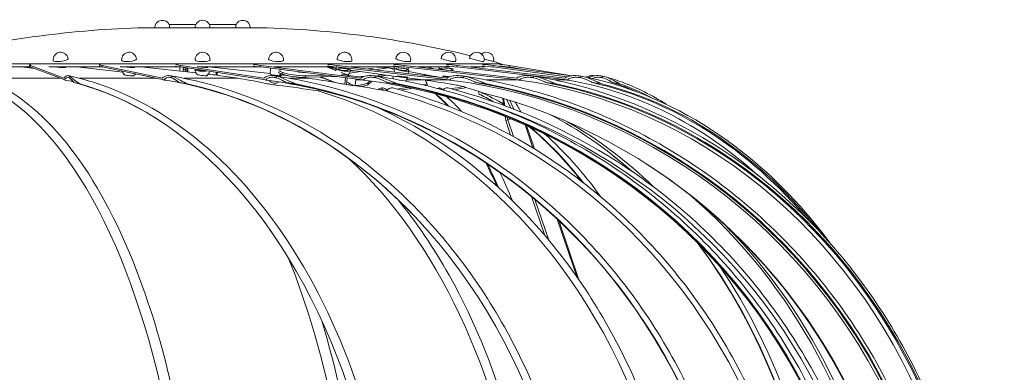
# Model space of a CAD drawing. Header units: millimetres. Extents: x -8040 to 8760, y -10081 to -7111.
# Tile 19 of 21: x 6005 to 6050, y -7671 to -7655. Entities that reach past the tile are written whole.
import ezdxf

# ---------------------------------------------------------------- set-up
doc = ezdxf.new("R2010")
doc.units = ezdxf.units.MM
doc.layers.add('PG_WYPOSAŻENIE', color=1, linetype='Continuous', lineweight=18)

# ---------------------------------------------------------------- blocks, each defined once
blk = doc.blocks.new('Darco')
at = {"extrusion": (0, 1, 0)}
for p, q in [((202.954, -853.444), (199.453, -853.444)), ((201.002, -853.344), (200.203, -853.344)), ((200.203, -853.444), (200.203, -853.344)), ((201.474, -853.344), (201.405, -853.344)), ((202.203, -853.344), (201.474, -853.344)), ((202.203, -853.444), (202.203, -853.344)), ((192.43, -854.465), (192.715, -854.39)), ((192.503, -854.446), (192.503, -854.446)), ((190.075, -854.89), (191.959, -854.578)), ((190.085, -854.891), (192.443, -854.578)), ((193.529, -854.627), (190.216, -855.017)), ((192.447, -854.627), (190.218, -854.924)), ((190.282, -854.959), (193.524, -854.578)), ((191.961, -854.627), (191.519, -854.701)), ((195.134, -854.627), (191.665, -855.017)), ((191.734, -854.959), (195.129, -854.578)), ((191.959, -854.578), (191.961, -854.627)), ((210.203, -854.527), (192.203, -854.527)), ((192.21, -854.551), (192.203, -854.527)), ((192.443, -854.578), (192.447, -854.627)), ((193.134, -854.624), (192.708, -854.624)), ((193.524, -854.578), (193.529, -854.627)), ((193.701, -854.675), (193.714, -854.731)), ((194.72, -854.624), (193.746, -854.624)), ((197.153, -854.627), (193.765, -855.017)), ((193.832, -854.959), (197.147, -854.578)), ((194.005, -854.66), (194.006, -854.665)), ((194.238, -854.678), (194.353, -854.642)), ((194.248, -854.902), (194.992, -854.763)), ((194.375, -854.662), (194.318, -854.653)), ((194.441, -854.624), (194.553, -854.643)), ((194.993, -854.767), (194.983, -854.765)), ((195.052, -854.681), (195.06, -854.725)), ((195.129, -854.578), (195.134, -854.627)), ((196.748, -854.624), (195.291, -854.624)), ((195.353, -854.658), (195.355, -854.671)), ((195.432, -854.681), (195.64, -854.642)), ((195.451, -854.902), (196.741, -854.721)), ((195.614, -854.657), (195.582, -854.653)), ((196.007, -854.709), (195.614, -854.657)), ((195.945, -854.628), (195.945, -854.624)), ((196.169, -854.624), (195.945, -854.628)), ((196.047, -854.664), (196.209, -854.686)), ((199.448, -854.627), (196.372, -855.017)), ((196.768, -854.809), (196.43, -854.765)), ((196.431, -854.959), (199.442, -854.578)), ((196.614, -854.739), (196.746, -854.757)), ((196.811, -854.688), (196.815, -854.718)), ((197.109, -854.656), (197.112, -854.679)), ((197.147, -854.578), (197.153, -854.627)), ((197.181, -854.66), (197.306, -854.642)), ((197.457, -854.624), (197.187, -854.728)), ((199.041, -854.624), (197.24, -854.624)), ((197.247, -854.705), (197.241, -854.651)), ((197.285, -854.645), (197.29, -854.688)), ((197.347, -854.666), (197.287, -854.66)), ((197.423, -854.625), (197.447, -854.628)), ((198.786, -854.795), (198.916, -854.744)), ((198.853, -854.624), (198.855, -854.644)), ((198.859, -854.702), (198.86, -854.729)), ((199.157, -854.664), (199.169, -854.847)), ((201.011, -854.624), (199.168, -854.825)), ((201.863, -854.627), (199.307, -855.017)), ((199.357, -854.959), (201.857, -854.578)), ((199.442, -854.578), (199.448, -854.627)), ((201.369, -854.624), (199.477, -854.624)), ((200.765, -854.626), (200.75, -854.626)), ((200.764, -854.626), (200.764, -854.651)), ((200.79, -854.648), (200.79, -854.624)), ((201.053, -854.624), (201.053, -854.641)), ((203.067, -854.624), (201.402, -854.804)), ((201.643, -854.778), (201.643, -854.661)), ((201.671, -854.657), (201.671, -854.775)), ((201.703, -854.771), (201.703, -854.652)), ((201.703, -854.657), (201.784, -854.666)), ((201.784, -854.716), (201.703, -854.708)), ((201.785, -854.763), (201.784, -854.639)), ((201.857, -854.578), (201.863, -854.627)), ((203.685, -854.624), (201.886, -854.624)), ((201.887, -854.624), (201.887, -854.626)), ((202.378, -854.624), (201.887, -854.626)), ((201.887, -854.624), (201.887, -854.626)), ((201.887, -854.626), (201.887, -854.626)), ((204.233, -854.627), (202.373, -855.017)), ((202.407, -854.959), (204.228, -854.578)), ((203.253, -854.624), (203.252, -854.639)), ((204.996, -854.624), (203.606, -854.783)), ((204.228, -854.578), (204.233, -854.627)), ((205.832, -854.624), (204.249, -854.624)), ((204.31, -854.601), (204.305, -854.551)), ((205.302, -854.624), (205.3, -854.636)), ((206.396, -854.627), (205.358, -855.017)), ((205.376, -854.959), (206.392, -854.578)), ((205.604, -854.624), (205.604, -854.626)), ((206.667, -854.624), (206.264, -854.677)), ((206.392, -854.578), (206.396, -854.627)), ((207.664, -854.624), (206.405, -854.624)), ((206.419, -854.611), (206.415, -854.562)), ((189.149, -854.951), (189.146, -854.901)), ((189.801, -854.951), (189.796, -854.901)), ((190.597, -855.017), (190.216, -855.017)), ((191.229, -854.951), (191.224, -854.901)), ((192.645, -855.017), (191.665, -855.017)), ((193.338, -854.951), (193.332, -854.901)), ((194.543, -855.017), (193.765, -855.017)), ((193.989, -854.941), (194.063, -854.931)), ((194.442, -854.889), (194.39, -854.876)), ((194.493, -854.856), (194.493, -854.883)), ((194.538, -854.878), (194.538, -854.878)), ((194.543, -855.017), (195.231, -854.931)), ((195.057, -855.017), (194.543, -855.017)), ((195.798, -854.902), (195.64, -854.876)), ((195.799, -854.853), (195.798, -854.902)), ((195.904, -854.882), (195.903, -854.911)), ((195.904, -854.882), (195.941, -854.905)), ((195.982, -854.951), (195.976, -854.901)), ((196.352, -854.917), (196.429, -854.915)), ((196.584, -855.017), (196.372, -855.017)), ((196.8, -854.882), (196.388, -854.932)), ((196.581, -854.991), (196.604, -855.194)), ((197.024, -854.791), (196.839, -854.862)), ((196.839, -854.862), (196.842, -854.886)), ((197.011, -854.866), (196.839, -854.862)), ((196.849, -854.957), (196.868, -855.154)), ((196.89, -854.952), (196.91, -855.147)), ((198.104, -854.938), (197.156, -854.918)), ((197.205, -855.094), (197.634, -854.928)), ((198.099, -854.889), (197.486, -854.876)), ((198.267, -854.935), (198.012, -854.968)), ((198.566, -854.968), (198.012, -854.968)), ((198.099, -854.889), (198.104, -854.938)), ((198.676, -854.882), (198.638, -854.887)), ((198.791, -854.844), (198.786, -854.795)), ((198.791, -854.844), (198.921, -854.793)), ((198.866, -854.814), (198.871, -854.881)), ((198.982, -854.951), (198.976, -854.901)), ((200.724, -854.882), (200.14, -854.968)), ((201.759, -854.968), (200.14, -854.968)), ((200.79, -854.872), (200.79, -854.791)), ((201.032, -854.844), (200.953, -854.853)), ((202.134, -854.951), (202.129, -854.901)), ((204.91, -854.968), (202.609, -854.968)), ((205.222, -854.951), (205.218, -854.901)), ((207.8, -854.968), (205.49, -854.968)), ((192.874, -855.371), (192.873, -855.363)), ((194.068, -855.254), (194.07, -855.288)), ((195.79, -855.254), (195.791, -855.305)), ((196.216, -855.103), (196.215, -855.153)), ((196.503, -855.179), (196.503, -855.209)), ((191.824, -855.893), (191.941, -855.633)), ((191.914, -855.858), (192.04, -855.603)), ((192.087, -855.793), (192.13, -855.576)), ((192.127, -855.779), (192.154, -855.569)), ((194.172, -855.447), (194.171, -855.434)), ((191.831, -856.724), (192.002, -856.22)), ((192.002, -856.22), (191.906, -856.188)), ((192.002, -856.22), (191.906, -856.188)), ((192.002, -856.22), (191.906, -856.188)), ((191.918, -856.675), (192.066, -856.242)), ((192.002, -856.22), (192.018, -856.142)), ((192.066, -856.242), (192.002, -856.22)), ((192.066, -856.242), (192.002, -856.22)), ((192.066, -856.242), (192.002, -856.22)), ((192.066, -856.242), (192.082, -856.116)), ((191.202, -857.09), (191.442, -856.386)), ((191.246, -857.063), (191.483, -856.368)), ((190.769, -859.836), (191.186, -858.612)), ((190.888, -859.695), (191.286, -858.53)), ((189.924, -860.937), (190.516, -859.204)), ((189.857, -861.034), (190.465, -859.251))]:
    blk.add_line(p, q, dxfattribs=at)
for centre, radius, start, end in [((199.991, -853.444), 0.225, 19.238, 180), ((201.203, -853.444), 0.225, 0, 180), ((202.416, -853.444), 0.225, 0, 160.762), ((200.232, -883.454), 30.02, 91.4864, 103.6866), ((202.175, -883.454), 30.02, 76.3134, 88.5136), ((200.232, -883.454), 30.02, 104.9194, 105.5118), ((192.648, -854.408), 0.225, 49.6228, 194.6331), ((192.94, -854.408), 0.225, 14.1549, 194.1549), ((193.794, -854.408), 0.225, 12.7413, 192.7413), ((195.154, -854.408), 0.225, 10.4604, 190.4604), ((196.926, -854.408), 0.225, 7.4378, 187.4378), ((198.989, -854.408), 0.225, 3.866, 183.866), ((201.203, -854.408), 0.225, 360, 180), ((203.418, -854.408), 0.225, 356.134, 176.134), ((205.481, -854.408), 0.225, 352.5622, 172.5622), ((193.86, -854.698), 0.225, 0.8047, 11.4884), ((195.207, -854.698), 0.225, 190.4604, 213.5505), ((195.207, -854.698), 0.225, 339.5826, 10.4604), ((196.964, -854.698), 0.225, 187.4378, 235.6872), ((196.964, -854.698), 0.225, 349.7092, 7.4378), ((201.203, -854.698), 0.225, 196.1886, 238.547), ((201.203, -854.698), 0.225, 317.5338, 360), ((203.398, -854.698), 0.225, 310.2739, 344.9238), ((193.86, -854.698), 0.225, 253.4277, 295.7413), ((195.243, -854.892), 0.225, 196.7622, 225.9564), ((195.207, -854.698), 0.225, 257.8652, 294.633), ((195.243, -854.892), 0.225, 335.3398, 352.9586), ((199.022, -854.892), 0.225, 235.392, 321.3435), ((203.398, -854.698), 0.225, 218.7611, 233.0395), ((203.398, -854.698), 0.225, 235.2513, 238.0193)]:
    blk.add_arc(centre, radius, start, end)
for centre, major_axis, ratio, start_param, end_param in [((192.94, -854.408), (-0.218, -0.055), 0.065385, 0, 3.030738), ((192.94, -854.408), (-0.218, -0.055), 0.065385, 3.030738, 3.141593), ((193.794, -854.408), (-0.219, -0.05), 0.126314, 0, 3.141593), ((195.154, -854.408), (-0.221, -0.041), 0.178635, 0, 3.141593), ((196.926, -854.408), (-0.223, -0.029), 0.218783, 0, 3.141593), ((198.989, -854.408), (0.224, 0.015), 0.24402, 3.141593, 6.283185), ((201.203, -854.408), (0.225, 0), 0.252629, 3.141593, 6.283185), ((203.418, -854.408), (0.224, -0.015), 0.24402, 3.141593, 6.283185), ((205.481, -854.408), (0.223, -0.029), 0.218783, 3.141593, 6.283185), ((192.328, -854.602), (-0.5, -0.02), 0.115368, 4.874105, 5.540051), ((192.33, -854.652), (-0.5, -0.02), 0.115368, 4.849068, 5.540051), ((192.713, -854.602), (0.499, 0.034), 0.101272, 1.469539, 2.135485), ((192.716, -854.652), (-0.499, -0.034), 0.101272, 4.586094, 5.277078), ((193.676, -854.602), (0.498, 0.046), 0.080274, 1.207497, 1.873443), ((193.681, -854.652), (-0.498, -0.046), 0.080274, 4.324052, 5.015036), ((193.798, -854.676), (-0.159, -0.015), 0.080274, 3.856962, 7.229407), ((193.86, -854.698), (0.219, 0.05), 0.126314, 2.300524, 3.04647), ((193.86, -854.698), (-0.146, -0.033), 0.126314, 0, 0.351139), ((193.86, -854.698), (-0.146, -0.033), 0.126314, 1.349776, 1.715707), ((193.86, -854.698), (-0.146, -0.033), 0.126314, 1.715707, 3.141593), ((193.86, -854.698), (0.219, 0.05), 0.126314, 4.93763, 6.180499), ((193.798, -854.676), (-0.159, -0.015), 0.080274, 3.758932, 3.856962), ((193.606, -854.688), (0.797, 0.074), 0.080274, 5.923194, 6.152554), ((195.207, -854.698), (0.221, 0.041), 0.178635, 2.374835, 3.545979), ((195.158, -854.676), (-0.159, -0.018), 0.053806, 3.595912, 7.134797), ((195.151, -854.676), (-0.16, 0.009), 0.109348, 6.036311, 6.566221), ((195.207, -854.698), (0.221, 0.041), 0.178635, 3.545979, 6.439974), ((195.207, -854.698), (-0.148, -0.027), 0.178635, 0, 1.975182), ((195.153, -854.602), (0.497, 0.055), 0.053806, 0.946447, 1.612393), ((195.158, -854.652), (-0.497, -0.055), 0.053806, 4.063002, 4.753985), ((195.207, -854.698), (-0.148, -0.027), 0.178635, 1.975182, 3.141593), ((195.158, -854.676), (-0.159, -0.018), 0.053806, 3.497882, 3.595912), ((195.724, -854.731), (0.497, 0.056), 0.175994, 1.089686, 2.17813), ((194.991, -854.688), (0.795, 0.088), 0.053806, 5.662144, 5.891504), ((196.964, -854.698), (0.223, 0.029), 0.218783, 2.638723, 3.809868), ((196.931, -854.676), (-0.159, -0.019), 0.023671, 3.335649, 7.003178), ((196.964, -854.698), (0.223, 0.029), 0.218783, 3.809868, 6.703862), ((196.964, -854.698), (-0.149, -0.019), 0.218783, 0, 2.239071), ((196.964, -854.698), (-0.149, -0.019), 0.218783, 2.239071, 3.141593), ((196.931, -854.676), (-0.159, -0.019), 0.023671, 3.237619, 3.335649), ((197.041, -854.602), (0.496, 0.06), 0.023671, 0.686184, 1.35213), ((197.047, -854.652), (-0.496, -0.06), 0.023671, 3.802739, 4.493722), ((196.799, -854.688), (0.794, 0.096), 0.023671, 5.401881, 5.631241), ((198.216, -854.76), (-0.164, -0.016), 0.1829, 1.011487, 2.41939), ((198.989, -854.627), (-0.159, -0.019), 0.008077, 5.714056, 8.065127), ((199.213, -854.602), (0.496, 0.061), 0.008077, 5.190942, 5.856887), ((199.219, -854.652), (-0.496, -0.061), 0.008077, 2.049349, 2.740332), ((201.203, -854.627), (-0.159, -0.018), 0.039274, 5.932225, 8.325144), ((201.203, -854.698), (0.225, 0), 0.252629, 4.149572, 4.347861), ((201.203, -854.698), (0.225, 0), 0.252629, 4.347861, 6.362142), ((201.203, -854.698), (0.15, 0), 0.252629, 4.421938, 5.918657), ((201.203, -854.698), (0.15, 0), 0.252629, 5.918657, 6.089776), ((201.521, -854.602), (0.497, 0.058), 0.039274, 5.450958, 6.116904), ((201.527, -854.652), (-0.497, -0.058), 0.039274, 2.309365, 3.000349), ((201.088, -854.629), (-0.8, -0.003), 0.004452, 3.083405, 3.085235), ((203.418, -854.627), (-0.159, -0.016), 0.067795, 6.192847, 8.585765), ((203.807, -854.602), (0.497, 0.051), 0.067795, 5.71158, 6.377526), ((203.813, -854.652), (0.497, 0.051), 0.067795, 5.71158, 6.283185), ((205.481, -854.627), (-0.159, -0.013), 0.091696, 0.171204, 2.564123), ((205.916, -854.602), (0.498, 0.04), 0.091696, 5.973123, 6.639069), ((205.92, -854.652), (0.498, 0.04), 0.091696, 5.973123, 6.283185), ((193.561, -872.254), (0, -17.366), 0.897258, 3.264591, 5.291157), ((195.84, -872.254), (0, -17.366), 0.980955, 3.264591, 5.291157), ((198.484, -872.254), (0, -17.366), 0.997801, 3.264591, 5.291157), ((191.804, -872.254), (0, -17.366), 0.752415, 3.264591, 3.737357), ((189.196, -855.09), (0.418, 0.063), 0.469891, 0.43796, 0.659105), ((189.355, -855.09), (0.333, 0.077), 0.575156, 0.471001, 0.589064), ((191.808, -872.254), (-16.993, -6.399), 0.950011, 4.457178, 4.458003), ((189.856, -855.09), (0.473, 0.058), 0.418528, 0.398797, 0.685113), ((193.564, -872.254), (-18.797, -2.334), 0.915469, 4.699726, 4.700552), ((191.289, -855.09), (0.495, 0.056), 0.400868, 0.410447, 0.696763), ((196.619, -872.254), (0, -17.366), 0.980955, 3.263766, 3.316537), ((195.841, -872.254), (-18.455, -1.407), 0.937898, 4.753429, 4.754255), ((193.815, -854.92), (-0.159, -0.018), 0.053806, 3.595912, 5.109235), ((193.398, -855.09), (0.484, 0.055), 0.410761, 0.414116, 0.700431), ((193.815, -854.92), (-0.159, -0.018), 0.053806, 1.374739, 1.881651), ((193.815, -854.92), (-0.159, -0.018), 0.053806, 2.269261, 3.595912), ((193.842, -854.931), (0.497, 0.055), 0.053806, 5.166708, 5.662144), ((194.631, -872.254), (0, -17.366), 0.066274, 3.267046, 3.316537), ((194.038, -854.882), (0.5, 0.004), 0.121601, 0, 0.386635), ((195.174, -854.92), (-0.159, -0.019), 0.023671, 3.335649, 7.944621), ((195.134, -854.931), (0.496, 0.06), 0.023671, 4.906445, 5.401881), ((195.174, -854.92), (-0.159, -0.019), 0.023671, 2.336368, 3.335649), ((195.412, -854.931), (0.5, -0.012), 0.119548, 0.435919, 0.692343), ((195.413, -854.882), (0.5, -0.012), 0.119548, 0.196907, 0.684446), ((195.628, -872.254), (0, -17.366), 0.194234, 2.966648, 3.003189), ((195.628, -872.254), (0, -17.416), 0.194234, 2.9668, 2.986775), ((201.313, -872.254), (0, -17.366), 0.946649, 3.264591, 3.453936), ((198.483, -872.254), (1.001, -17.339), 0.9688, 3.207871, 3.208696), ((196.039, -855.09), (0.439, 0.056), 0.451842, 0.409138, 0.695453), ((196.937, -854.871), (-0.159, -0.019), 0.008077, 5.415343, 7.206612), ((196.834, -854.882), (-0.496, -0.061), 0.008077, 4.72146, 4.778219), ((200.021, -872.254), (0, -17.416), 0.946649, 3.263766, 3.316386), ((198.366, -854.786), (-0.498, -0.05), 0.1829, 0.985625, 2.556421), ((198.371, -854.835), (0.498, 0.05), 0.1829, 4.127218, 5.698014), ((198.22, -854.809), (0.164, 0.016), 0.1829, 0.985625, 1.159789), ((198.22, -854.809), (0.164, 0.016), 0.1829, 0.951745, 0.985625), ((198.837, -854.882), (-0.497, -0.058), 0.039274, 4.642741, 5.038235), ((199.022, -854.892), (0.224, 0.015), 0.24402, 2.300524, 2.743642), ((198.998, -854.871), (-0.159, -0.018), 0.039274, 5.62897, 9.622522), ((199.031, -855.09), (0.364, 0.061), 0.541052, 0.384148, 0.670464), ((201.311, -872.254), (0.853, -17.352), 0.805909, 3.224184, 3.22501), ((201.904, -872.254), (0, -17.416), 0.830984, 3.263766, 3.316386), ((201.002, -854.882), (-0.497, -0.051), 0.067795, 4.803421, 5.298857), ((201.208, -854.871), (-0.159, -0.016), 0.067795, 5.757156, 9.620028), ((204.135, -872.254), (0, -17.366), 0.830984, 3.264591, 3.296387), ((202.172, -855.09), (0.259, 0.087), 0.722492, 0.249385, 0.535701), ((204.131, -872.254), (0.789, -17.36), 0.58842, 3.237034, 3.23786), ((203.419, -854.871), (-0.159, -0.013), 0.091696, 6.002626, 9.875627), ((206.757, -872.254), (0, -17.366), 0.658689, 3.264591, 3.287017), ((205.247, -855.09), (-0.048, -0.203), 0.693432, 2.417482, 2.703798), ((206.752, -872.254), (0.783, -17.364), 0.331084, 3.248833, 3.249659), ((193.416, -872.254), (0, -17.416), 0.897258, 3.326566, 5.268273), ((193.436, -872.254), (0, -17.396), 0.897258, 3.307238, 5.279058), ((195.785, -872.254), (0, -17.396), 0.980955, 3.307238, 5.279058), ((195.776, -872.254), (0, -17.416), 0.980955, 3.326566, 5.268273), ((198.503, -872.254), (0, -17.396), 0.997801, 3.307238, 5.279058), ((198.506, -872.254), (0, -17.416), 0.997801, 3.326566, 5.268273), ((199.604, -872.254), (0, -17.416), 0.946649, 3.383649, 5.291157), ((191.586, -872.254), (0, -17.416), 0.752415, 3.326566, 3.902788), ((191.617, -872.254), (0, -17.396), 0.752415, 3.307238, 3.870443), ((201.405, -872.254), (0, -17.396), 0.946649, 3.307238, 5.279058), ((201.419, -872.254), (0, -17.416), 0.946649, 3.326566, 5.268273), ((201.185, -872.254), (0, -17.416), 0.830984, 3.383649, 5.291157), ((190.412, -872.254), (0, -17.416), 0.556296, 3.326566, 3.429956), ((190.451, -872.254), (0, -17.396), 0.556296, 3.307238, 3.38869), ((204.318, -872.254), (0, -17.416), 0.830984, 3.326566, 5.268273), ((196.293, -872.254), (-1.165, 17.346), 0.704377, 0.151299, 0.19661), ((192.494, -872.254), (14.661, -12.112), 0.848843, 2.120713, 2.140047), ((192.494, -872.254), (14.703, -12.147), 0.848843, 2.115157, 2.134351), ((204.293, -872.254), (0, -17.396), 0.830984, 3.307238, 3.851064), ((192.957, -872.254), (23.34, -4.616), 0.71728, 1.615589, 1.630176), ((207.005, -872.254), (0, -17.416), 0.658689, 3.326566, 5.268273), ((192.957, -872.254), (23.407, -4.629), 0.71728, 1.611127, 1.624622), ((200.561, -872.254), (-24.432, -1.405), 0.71052, 4.830005, 4.873712), ((193.982, -872.254), (27.665, -3.036), 0.619893, 1.544057, 1.547682), ((202.837, -872.254), (-28.22, -1.669), 0.614306, 4.814743, 4.858449), ((209.297, -872.254), (0, -17.416), 0.441506, 3.326566, 5.268273), ((206.971, -872.254), (0, -17.396), 0.658689, 3.307238, 3.532239), ((196.877, -872.254), (0, -17.366), 0.980955, 3.385474, 5.291157), ((195.124, -872.254), (0, -17.366), 0.556296, 3.385474, 3.456508), ((195.36, -872.254), (0, -17.396), 0.556296, 3.401642, 3.447505), ((195.398, -872.254), (0, -17.416), 0.556296, 3.439966, 3.450904), ((192.625, -872.254), (-3.958, 17.203), 0.600197, 5.902073, 5.903288), ((195.341, -872.254), (0, -17.366), 0.322266, 3.412781, 3.494714), ((195.61, -872.254), (0, -17.396), 0.322266, 3.401642, 3.473223), ((195.654, -872.254), (0, -17.416), 0.322266, 3.413615, 3.474014), ((198.132, -872.254), (0, -17.416), 0.997801, 3.469844, 5.291157), ((196.242, -872.254), (0, -17.396), 0.066274, 3.48544, 3.486144), ((196.288, -872.254), (0, -17.416), 0.066274, 3.485765, 3.485789), ((195.508, -872.254), (0, -17.396), 0.752415, 3.514866, 3.727736), ((195.958, -872.254), (0, -17.366), 0.066274, 3.500229, 3.50547), ((195.321, -872.254), (0, -17.366), 0.752415, 3.544456, 3.772569), ((195.36, -872.254), (0, -17.396), 0.556296, 3.570725, 3.762794), ((195.398, -872.254), (0, -17.416), 0.556296, 3.571654, 3.760796), ((195.124, -872.254), (0, -17.366), 0.556296, 3.595196, 3.801109), ((195.539, -872.254), (0, -17.416), 0.752415, 3.664501, 3.728533), ((202.767, -872.254), (0, -17.416), 0.658689, 3.687695, 5.291157), ((196.932, -872.254), (0, -17.396), 0.980955, 3.704694, 5.291157), ((195.61, -872.254), (0, -17.396), 0.322266, 3.704264, 3.777539), ((195.654, -872.254), (0, -17.416), 0.322266, 3.702698, 3.774401), ((195.341, -872.254), (0, -17.366), 0.322266, 3.729341, 3.812668), ((196.044, -872.254), (0, -17.396), 0.897258, 3.797287, 5.269338), ((195.919, -872.254), (0, -17.366), 0.897258, 3.871548, 5.276331), ((195.508, -872.254), (0, -17.396), 0.752415, 3.926771, 5.137163), ((195.539, -872.254), (0, -17.416), 0.752415, 3.92504, 5.135378), ((204.242, -872.254), (0, -17.416), 0.441506, 3.960699, 5.291157), ((195.321, -872.254), (0, -17.366), 0.752415, 3.977933, 5.152914)]:
    blk.add_ellipse(centre, major_axis=major_axis, ratio=ratio, start_param=start_param, end_param=end_param)
for points, weights in [([(200.75, -854.626), (200.678, -854.625), (200.605, -854.624)], [1.40188454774, 1.40183528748, 1.40176200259]), ([(201.887, -854.626), (201.91, -854.626), (201.933, -854.626)], [1.40218336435, 1.40217791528, 1.40217213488])]:
    blk.add_rational_spline(points, weights, degree=2)
for points in [[(201.887, -854.626), (201.887, -854.668), (201.887, -854.71), (201.887, -854.751)], [(197.666, -854.929), (197.528, -854.981), (197.387, -855.034), (197.243, -855.087)], [(193.837, -855.254), (193.829, -855.254), (193.82, -855.256), (193.81, -855.258)], [(193.951, -855.318), (193.97, -855.303), (193.988, -855.289), (194.007, -855.274)], [(195.489, -855.254), (195.474, -855.255), (195.457, -855.257), (195.44, -855.262)], [(195.839, -855.314), (195.824, -855.308), (195.808, -855.304), (195.791, -855.305)], [(196.861, -855.081), (196.786, -855.117), (196.712, -855.153), (196.639, -855.189)], [(197.716, -855.346), (197.709, -855.335), (197.7, -855.324), (197.691, -855.315)], [(192.792, -855.392), (192.791, -855.395), (192.791, -855.398), (192.791, -855.402)], [(194.169, -855.443), (194.169, -855.44), (194.168, -855.438), (194.168, -855.435)], [(191.605, -855.979), (191.663, -855.881), (191.721, -855.782), (191.78, -855.684)]]:
    blk.add_open_spline(points, degree=3)
for points, knots in [([(180.291, -881.818), (179.374, -880.249), (178.685, -878.516), (177.831, -874.896), (177.667, -873.009), (177.88, -869.273), (178.258, -867.424), (179.517, -863.952), (180.399, -862.33), (182.576, -859.476), (183.872, -858.245), (186.745, -856.3), (188.321, -855.586), (190.381, -855.058), (190.806, -854.969), (191.233, -854.9)], [4.134981, 4.134981, 4.134981, 4.134981, 4.455352, 4.455352, 4.775941, 4.775941, 5.096576, 5.096576, 5.417101, 5.417101, 5.737329, 5.737329, 6.057066, 6.057066, 6.139218, 6.139218, 6.139218, 6.139218]), ([(181.407, -881.844), (180.403, -880.278), (179.647, -878.547), (178.708, -874.931), (178.525, -873.045), (178.751, -869.311), (179.159, -867.462), (180.526, -863.989), (181.484, -862.366), (183.853, -859.508), (185.264, -858.274), (188.395, -856.321), (190.114, -855.602), (192.384, -855.062), (192.871, -854.969), (193.361, -854.897)], [4.133621, 4.133621, 4.133621, 4.133621, 4.453679, 4.453679, 4.773797, 4.773797, 5.093931, 5.093931, 5.414031, 5.414031, 5.734057, 5.734057, 6.053997, 6.053997, 6.140319, 6.140319, 6.140319, 6.140319]), ([(183.845, -881.846), (182.824, -880.28), (182.056, -878.549), (181.101, -874.933), (180.914, -873.047), (181.143, -869.313), (181.558, -867.465), (182.947, -863.993), (183.92, -862.369), (186.329, -859.511), (187.763, -858.277), (190.946, -856.323), (192.695, -855.603), (195.01, -855.061), (195.513, -854.967), (196.019, -854.894)], [4.133621, 4.133621, 4.133621, 4.133621, 4.453627, 4.453627, 4.773641, 4.773641, 5.093657, 5.093657, 5.413669, 5.413669, 5.733671, 5.733671, 6.053664, 6.053664, 6.141298, 6.141298, 6.141298, 6.141298]), ([(182.256, -859.967), (183.05, -858.895), (183.949, -857.959), (186.14, -856.231), (187.472, -855.532), (189.162, -855.039), (189.469, -854.965), (189.779, -854.905)], [5.4904529, 5.4904529, 5.4904529, 5.4904529, 5.7475179, 5.7475179, 6.0672743, 6.0672743, 6.1377599, 6.1377599, 6.1377599, 6.1377599]), ([(187.452, -881.842), (186.483, -880.275), (185.754, -878.544), (184.848, -874.926), (184.672, -873.04), (184.89, -869.305), (185.285, -867.456), (186.606, -863.982), (187.532, -862.359), (189.822, -859.501), (191.185, -858.268), (194.209, -856.316), (195.869, -855.598), (198.068, -855.058), (198.546, -854.964), (199.026, -854.892)], [4.133621, 4.133621, 4.133621, 4.133621, 4.453796, 4.453796, 4.774117, 4.774117, 5.094473, 5.094473, 5.41475, 5.41475, 5.734844, 5.734844, 6.054687, 6.054687, 6.142297, 6.142297, 6.142297, 6.142297]), ([(187.227, -855.75), (187.656, -855.477), (188.097, -855.255), (188.726, -855.021), (188.909, -854.963), (189.092, -854.914)], [5.9416864, 5.9416864, 5.9416864, 5.9416864, 6.0795627, 6.0795627, 6.1352949, 6.1352949, 6.1352949, 6.1352949]), ([(188.631, -855.135), (188.681, -855.109), (188.739, -855.071), (188.919, -854.972), (189.032, -854.924), (189.146, -854.901)], [-0.6698547, -0.6698547, -0.6698547, -0.6698547, -0.4074607, -0.4074607, 0, 0, 0, 0]), ([(189.149, -854.951), (189.047, -854.973), (188.957, -855.019), (188.882, -855.072), (188.867, -855.084), (188.855, -855.096)], [-1.2266889, -1.2266889, -1.2266889, -1.2266889, -0.8794646, -0.8794646, -0.7792451, -0.7792451, -0.7792451, -0.7792451]), ([(189.146, -854.901), (189.158, -854.899), (189.171, -854.897), (189.183, -854.895), (189.248, -854.885), (189.327, -854.882), (189.429, -854.895), (189.472, -854.904), (189.508, -854.92)], [-0.0437641, -0.0437641, -0.0437641, -0.0437641, 0, 0, 0, 0.2340576, 0.2340576, 0.3668933, 0.3668933, 0.3668933, 0.3668933]), ([(189.453, -854.973), (189.451, -854.972), (189.448, -854.971), (189.415, -854.954), (189.377, -854.945), (189.295, -854.935), (189.235, -854.937), (189.186, -854.944), (189.174, -854.946), (189.162, -854.949), (189.149, -854.951)], [-0.3041642, -0.3041642, -0.3041642, -0.3041642, -0.2942737, -0.2942737, -0.1759743, -0.1759743, 0, 0, 0, 0.0435466, 0.0435466, 0.0435466, 0.0435466]), ([(189.176, -855.135), (189.242, -855.109), (189.317, -855.071), (189.537, -854.972), (189.668, -854.924), (189.796, -854.901)], [-0.6698547, -0.6698547, -0.6698547, -0.6698547, -0.4074607, -0.4074607, 0, 0, 0, 0]), ([(189.382, -854.889), (189.426, -854.884), (189.474, -854.884), (189.544, -854.895), (189.578, -854.904), (189.607, -854.92)], [0.0508503, 0.0508503, 0.0508503, 0.0508503, 0.2340576, 0.2340576, 0.3668933, 0.3668933, 0.3668933, 0.3668933]), ([(189.801, -854.951), (189.686, -854.973), (189.581, -855.019), (189.491, -855.072), (189.473, -855.084), (189.458, -855.096)], [-1.2266889, -1.2266889, -1.2266889, -1.2266889, -0.8794646, -0.8794646, -0.7792451, -0.7792451, -0.7792451, -0.7792451]), ([(191.981, -881.832), (191.129, -880.263), (190.489, -878.531), (189.695, -874.911), (189.542, -873.024), (189.737, -869.287), (190.086, -867.437), (191.251, -863.963), (192.068, -862.339), (194.086, -859.482), (195.287, -858.249), (197.952, -856.302), (199.414, -855.587), (201.345, -855.053), (201.76, -854.96), (202.177, -854.89)], [4.133621, 4.133621, 4.133621, 4.133621, 4.454288, 4.454288, 4.775186, 4.775186, 5.096124, 5.096124, 5.416963, 5.416963, 5.737446, 5.737446, 6.057133, 6.057133, 6.14347, 6.14347, 6.14347, 6.14347]), ([(189.796, -854.901), (189.81, -854.899), (189.824, -854.897), (189.838, -854.895), (189.912, -854.885), (190.001, -854.882), (190.117, -854.895), (190.165, -854.904), (190.207, -854.92)], [-0.0437641, -0.0437641, -0.0437641, -0.0437641, 0, 0, 0, 0.2340576, 0.2340576, 0.3668933, 0.3668933, 0.3668933, 0.3668933]), ([(190.201, -855.019), (190.199, -855.016), (190.196, -855.012), (190.18, -854.992), (190.157, -854.978), (190.102, -854.954), (190.058, -854.945), (189.965, -854.935), (189.898, -854.937), (189.843, -854.944), (189.829, -854.946), (189.815, -854.949), (189.801, -854.951)], [-0.3752904, -0.3752904, -0.3752904, -0.3752904, -0.3639702, -0.3639702, -0.2942737, -0.2942737, -0.1759743, -0.1759743, 0, 0, 0, 0.0435466, 0.0435466, 0.0435466, 0.0435466]), ([(190.542, -855.135), (190.619, -855.109), (190.704, -855.071), (190.949, -854.972), (191.09, -854.924), (191.224, -854.901)], [-0.6698547, -0.6698547, -0.6698547, -0.6698547, -0.4074607, -0.4074607, 0, 0, 0, 0]), ([(191.229, -854.951), (191.109, -854.973), (190.996, -855.019), (190.899, -855.072), (190.879, -855.084), (190.862, -855.096)], [-1.2266889, -1.2266889, -1.2266889, -1.2266889, -0.8794646, -0.8794646, -0.7792451, -0.7792451, -0.7792451, -0.7792451]), ([(191.224, -854.901), (191.239, -854.899), (191.253, -854.897), (191.268, -854.895), (191.345, -854.885), (191.439, -854.882), (191.56, -854.895), (191.611, -854.904), (191.655, -854.92)], [-0.0437641, -0.0437641, -0.0437641, -0.0437641, 0, 0, 0, 0.2340576, 0.2340576, 0.3668933, 0.3668933, 0.3668933, 0.3668933]), ([(191.65, -855.019), (191.648, -855.016), (191.645, -855.012), (191.627, -854.992), (191.603, -854.978), (191.545, -854.954), (191.499, -854.945), (191.402, -854.935), (191.331, -854.937), (191.273, -854.944), (191.259, -854.946), (191.244, -854.949), (191.229, -854.951)], [-0.3752904, -0.3752904, -0.3752904, -0.3752904, -0.3639702, -0.3639702, -0.2942737, -0.2942737, -0.1759743, -0.1759743, 0, 0, 0, 0.0435466, 0.0435466, 0.0435466, 0.0435466]), ([(192.634, -855.135), (192.717, -855.109), (192.807, -855.071), (193.06, -854.972), (193.201, -854.924), (193.332, -854.901)], [-0.6698547, -0.6698547, -0.6698547, -0.6698547, -0.4074607, -0.4074607, 0, 0, 0, 0]), ([(193.338, -854.951), (193.22, -854.973), (193.107, -855.019), (193.008, -855.072), (192.988, -855.084), (192.971, -855.096)], [-1.2266889, -1.2266889, -1.2266889, -1.2266889, -0.8794646, -0.8794646, -0.7792451, -0.7792451, -0.7792451, -0.7792451]), ([(193.332, -854.901), (193.346, -854.899), (193.36, -854.897), (193.375, -854.895), (193.45, -854.885), (193.541, -854.882), (193.66, -854.895), (193.71, -854.904), (193.753, -854.92)], [-0.0437641, -0.0437641, -0.0437641, -0.0437641, 0, 0, 0, 0.2340576, 0.2340576, 0.3668933, 0.3668933, 0.3668933, 0.3668933]), ([(193.75, -855.019), (193.748, -855.016), (193.745, -855.012), (193.727, -854.992), (193.704, -854.978), (193.647, -854.954), (193.601, -854.945), (193.506, -854.935), (193.437, -854.937), (193.381, -854.944), (193.367, -854.946), (193.352, -854.949), (193.338, -854.951)], [-0.3752904, -0.3752904, -0.3752904, -0.3752904, -0.3639702, -0.3639702, -0.2942737, -0.2942737, -0.1759743, -0.1759743, 0, 0, 0, 0.0435466, 0.0435466, 0.0435466, 0.0435466]), ([(197.124, -881.816), (196.448, -880.245), (195.941, -878.51), (195.313, -874.888), (195.193, -873.002), (195.351, -869.267), (195.629, -867.419), (196.557, -863.947), (197.207, -862.324), (198.815, -859.467), (199.772, -858.234), (201.9, -856.287), (203.069, -855.572), (204.607, -855.045), (204.929, -854.956), (205.254, -854.887)], [4.133621, 4.133621, 4.133621, 4.133621, 4.455117, 4.455117, 4.776532, 4.776532, 5.097905, 5.097905, 5.419365, 5.419365, 5.740798, 5.740798, 6.061079, 6.061079, 6.145097, 6.145097, 6.145097, 6.145097]), ([(195.31, -855.135), (195.393, -855.109), (195.482, -855.071), (195.726, -854.972), (195.857, -854.924), (195.976, -854.901)], [-0.6698547, -0.6698547, -0.6698547, -0.6698547, -0.4074607, -0.4074607, 0, 0, 0, 0]), ([(195.982, -854.951), (195.876, -854.973), (195.77, -855.019), (195.676, -855.072), (195.657, -855.084), (195.64, -855.096)], [-1.2266889, -1.2266889, -1.2266889, -1.2266889, -0.8794646, -0.8794646, -0.7792451, -0.7792451, -0.7792451, -0.7792451]), ([(195.976, -854.901), (195.989, -854.899), (196.002, -854.897), (196.015, -854.895), (196.083, -854.885), (196.167, -854.882), (196.275, -854.895), (196.32, -854.904), (196.36, -854.92)], [-0.0437641, -0.0437641, -0.0437641, -0.0437641, 0, 0, 0, 0.2340576, 0.2340576, 0.3668933, 0.3668933, 0.3668933, 0.3668933]), ([(196.358, -855.019), (196.356, -855.016), (196.353, -855.012), (196.337, -854.992), (196.315, -854.978), (196.263, -854.954), (196.222, -854.945), (196.135, -854.935), (196.072, -854.937), (196.021, -854.944), (196.008, -854.946), (195.995, -854.949), (195.982, -854.951)], [-0.3752904, -0.3752904, -0.3752904, -0.3752904, -0.3639702, -0.3639702, -0.2942737, -0.2942737, -0.1759743, -0.1759743, 0, 0, 0, 0.0435466, 0.0435466, 0.0435466, 0.0435466]), ([(198.387, -855.135), (198.465, -855.109), (198.547, -855.071), (198.766, -854.972), (198.878, -854.924), (198.976, -854.901)], [-0.6698547, -0.6698547, -0.6698547, -0.6698547, -0.4074607, -0.4074607, 0, 0, 0, 0]), ([(198.982, -854.951), (198.894, -854.973), (198.803, -855.019), (198.721, -855.072), (198.704, -855.084), (198.689, -855.096)], [-1.2266889, -1.2266889, -1.2266889, -1.2266889, -0.8794646, -0.8794646, -0.7792451, -0.7792451, -0.7792451, -0.7792451]), ([(198.976, -854.901), (198.987, -854.899), (198.998, -854.897), (199.009, -854.895), (199.066, -854.885), (199.135, -854.882), (199.225, -854.895), (199.263, -854.904), (199.296, -854.92)], [-0.0437641, -0.0437641, -0.0437641, -0.0437641, 0, 0, 0, 0.2340576, 0.2340576, 0.3668933, 0.3668933, 0.3668933, 0.3668933]), ([(199.296, -855.019), (199.294, -855.016), (199.292, -855.012), (199.278, -854.992), (199.26, -854.978), (199.216, -854.954), (199.182, -854.945), (199.109, -854.935), (199.057, -854.937), (199.015, -854.944), (199.004, -854.946), (198.993, -854.949), (198.982, -854.951)], [-0.3752904, -0.3752904, -0.3752904, -0.3752904, -0.3639702, -0.3639702, -0.2942737, -0.2942737, -0.1759743, -0.1759743, 0, 0, 0, 0.0435466, 0.0435466, 0.0435466, 0.0435466]), ([(200.765, -854.876), (200.765, -854.859), (200.765, -854.842), (200.764, -854.826), (200.764, -854.816), (200.764, -854.805), (200.764, -854.795)], [54.08334634, 54.08334634, 54.08334634, 54.08334634, 54.13120732, 54.13120732, 54.13120732, 54.16088894, 54.16088894, 54.16088894, 54.16088894]), ([(202.533, -881.792), (202.08, -880.222), (201.74, -878.488), (201.321, -874.871), (201.241, -872.989), (201.348, -869.263), (201.534, -867.42), (202.156, -863.957), (202.591, -862.338), (203.67, -859.483), (204.313, -858.248), (205.754, -856.29), (206.552, -855.567), (207.607, -855.039), (207.823, -854.952), (208.041, -854.885)], [4.133621, 4.133621, 4.133621, 4.133621, 4.455737, 4.455737, 4.777191, 4.777191, 5.09851, 5.09851, 5.420157, 5.420157, 5.742716, 5.742716, 6.066074, 6.066074, 6.147932, 6.147932, 6.147932, 6.147932]), ([(201.657, -855.135), (201.724, -855.109), (201.793, -855.071), (201.971, -854.972), (202.057, -854.924), (202.129, -854.901)], [-0.6698547, -0.6698547, -0.6698547, -0.6698547, -0.4074607, -0.4074607, 0, 0, 0, 0]), ([(202.134, -854.951), (202.07, -854.973), (201.999, -855.019), (201.934, -855.072), (201.921, -855.084), (201.909, -855.096)], [-1.2266889, -1.2266889, -1.2266889, -1.2266889, -0.8794646, -0.8794646, -0.7792451, -0.7792451, -0.7792451, -0.7792451]), ([(202.129, -854.901), (202.137, -854.899), (202.145, -854.897), (202.152, -854.895), (202.194, -854.885), (202.244, -854.882), (202.31, -854.895), (202.338, -854.904), (202.363, -854.92)], [-0.0437641, -0.0437641, -0.0437641, -0.0437641, 0, 0, 0, 0.2340576, 0.2340576, 0.3668933, 0.3668933, 0.3668933, 0.3668933]), ([(202.364, -855.019), (202.363, -855.016), (202.361, -855.012), (202.351, -854.992), (202.337, -854.978), (202.305, -854.954), (202.28, -854.945), (202.226, -854.935), (202.188, -854.937), (202.157, -854.944), (202.15, -854.946), (202.142, -854.949), (202.134, -854.951)], [-0.3752904, -0.3752904, -0.3752904, -0.3752904, -0.3639702, -0.3639702, -0.2942737, -0.2942737, -0.1759743, -0.1759743, 0, 0, 0, 0.0435466, 0.0435466, 0.0435466, 0.0435466]), ([(204.895, -855.135), (204.947, -855.109), (204.999, -855.071), (205.125, -854.972), (205.178, -854.924), (205.218, -854.901)], [-0.6698547, -0.6698547, -0.6698547, -0.6698547, -0.4074607, -0.4074607, 0, 0, 0, 0]), ([(205.222, -854.951), (205.186, -854.973), (205.142, -855.019), (205.098, -855.072), (205.089, -855.084), (205.081, -855.096)], [-1.2266889, -1.2266889, -1.2266889, -1.2266889, -0.8794646, -0.8794646, -0.7792451, -0.7792451, -0.7792451, -0.7792451]), ([(205.218, -854.901), (205.222, -854.899), (205.227, -854.897), (205.231, -854.895), (205.254, -854.885), (205.282, -854.882), (205.32, -854.895), (205.336, -854.904), (205.35, -854.92)], [-0.0437641, -0.0437641, -0.0437641, -0.0437641, 0, 0, 0, 0.2340576, 0.2340576, 0.3668933, 0.3668933, 0.3668933, 0.3668933]), ([(205.353, -855.019), (205.352, -855.016), (205.352, -855.012), (205.345, -854.992), (205.337, -854.978), (205.318, -854.954), (205.304, -854.945), (205.274, -854.935), (205.252, -854.937), (205.235, -854.944), (205.231, -854.946), (205.226, -854.949), (205.222, -854.951)], [-0.3752904, -0.3752904, -0.3752904, -0.3752904, -0.3639702, -0.3639702, -0.2942737, -0.2942737, -0.1759743, -0.1759743, 0, 0, 0, 0.0435466, 0.0435466, 0.0435466, 0.0435466]), ([(183.472, -881.846), (182.451, -880.28), (181.682, -878.549), (180.727, -874.933), (180.541, -873.047), (180.769, -869.313), (181.184, -867.465), (182.573, -863.993), (183.547, -862.369), (185.956, -859.511), (187.39, -858.277), (190.477, -856.382), (192.111, -855.691), (193.81, -855.258)], [4.133621, 4.133621, 4.133621, 4.133621, 4.453627, 4.453627, 4.773641, 4.773641, 5.093657, 5.093657, 5.413669, 5.413669, 5.733671, 5.733671, 6.034316, 6.034316, 6.034316, 6.034316]), ([(185.636, -881.842), (184.667, -880.275), (183.938, -878.544), (183.032, -874.926), (182.856, -873.04), (183.075, -869.305), (183.47, -867.456), (184.791, -863.982), (185.717, -862.359), (188.006, -859.501), (189.369, -858.268), (192.294, -856.38), (193.836, -855.694), (195.44, -855.262)], [4.133621, 4.133621, 4.133621, 4.133621, 4.453796, 4.453796, 4.774117, 4.774117, 5.094473, 5.094473, 5.41475, 5.41475, 5.734844, 5.734844, 6.033642, 6.033642, 6.033642, 6.033642]), ([(188.855, -855.096), (188.831, -855.098), (188.808, -855.101), (188.73, -855.112), (188.678, -855.122), (188.631, -855.135)], [2.7787947, 2.7787947, 2.7787947, 2.7787947, 2.8727518, 2.8727518, 3.108772, 3.108772, 3.108772, 3.108772]), ([(189.458, -855.096), (189.43, -855.098), (189.402, -855.101), (189.304, -855.112), (189.238, -855.122), (189.176, -855.135)], [2.7787947, 2.7787947, 2.7787947, 2.7787947, 2.8727518, 2.8727518, 3.108772, 3.108772, 3.108772, 3.108772]), ([(190.862, -855.096), (190.831, -855.098), (190.799, -855.101), (190.69, -855.112), (190.614, -855.122), (190.542, -855.135)], [2.7787947, 2.7787947, 2.7787947, 2.7787947, 2.8727518, 2.8727518, 3.108772, 3.108772, 3.108772, 3.108772]), ([(192.971, -855.096), (192.938, -855.098), (192.906, -855.101), (192.792, -855.112), (192.712, -855.122), (192.634, -855.135)], [2.7787947, 2.7787947, 2.7787947, 2.7787947, 2.8727518, 2.8727518, 3.108772, 3.108772, 3.108772, 3.108772]), ([(192.872, -855.443), (192.874, -855.417), (192.875, -855.388), (192.873, -855.364), (192.873, -855.364), (192.873, -855.364)], [-0.3072213, -0.3072213, -0.3072213, -0.3072213, -0.1798968, -0.1798968, -0.1790306, -0.1790306, -0.1790306, -0.1790306]), ([(193.3, -855.229), (193.311, -855.226), (193.325, -855.222), (193.375, -855.21), (193.421, -855.199), (193.531, -855.176), (193.593, -855.164), (193.654, -855.153)], [1.7998645, 1.7998645, 1.7998645, 1.7998645, 1.8845918, 1.8845918, 2.0733344, 2.0733344, 2.2620771, 2.2620771, 2.2620771, 2.2620771]), ([(193.951, -855.319), (193.945, -855.31), (193.939, -855.302), (193.917, -855.28), (193.896, -855.267), (193.866, -855.256), (193.851, -855.254), (193.837, -855.254)], [1.1115463, 1.1115463, 1.1115463, 1.1115463, 1.1453975, 1.1453975, 1.2293998, 1.2293998, 1.2908069, 1.2908069, 1.2908069, 1.2908069]), ([(193.975, -855.313), (193.979, -855.307), (193.982, -855.301), (193.998, -855.28), (194.015, -855.267), (194.042, -855.256), (194.055, -855.254), (194.068, -855.254)], [1.1199286, 1.1199286, 1.1199286, 1.1199286, 1.1453975, 1.1453975, 1.2293998, 1.2293998, 1.2908069, 1.2908069, 1.2908069, 1.2908069]), ([(194.068, -855.254), (194.086, -855.255), (194.103, -855.261), (194.119, -855.273), (194.12, -855.274), (194.121, -855.274)], [-0.93661965, -0.93661965, -0.93661965, -0.93661965, -0.8438891, -0.8438891, -0.83756075, -0.83756075, -0.83756075, -0.83756075]), ([(194.461, -855.19), (194.46, -855.189), (194.458, -855.188), (194.435, -855.176), (194.427, -855.164), (194.431, -855.153)], [2.0596395, 2.0596395, 2.0596395, 2.0596395, 2.0733344, 2.0733344, 2.2620771, 2.2620771, 2.2620771, 2.2620771]), ([(194.441, -855.128), (194.445, -855.131), (194.45, -855.134), (194.477, -855.149), (194.512, -855.16), (194.553, -855.168)], [0.8879338, 0.8879338, 0.8879338, 0.8879338, 0.9424369, 0.9424369, 1.1303047, 1.1303047, 1.1303047, 1.1303047]), ([(195.64, -855.096), (195.609, -855.098), (195.578, -855.101), (195.467, -855.112), (195.388, -855.122), (195.31, -855.135)], [2.7787947, 2.7787947, 2.7787947, 2.7787947, 2.8727518, 2.8727518, 3.108772, 3.108772, 3.108772, 3.108772]), ([(195.652, -855.346), (195.641, -855.327), (195.625, -855.309), (195.591, -855.28), (195.565, -855.267), (195.526, -855.256), (195.507, -855.254), (195.489, -855.254)], [1.0796333, 1.0796333, 1.0796333, 1.0796333, 1.1453975, 1.1453975, 1.2293998, 1.2293998, 1.2908069, 1.2908069, 1.2908069, 1.2908069]), ([(195.648, -855.339), (195.656, -855.323), (195.668, -855.307), (195.696, -855.28), (195.719, -855.267), (195.755, -855.256), (195.773, -855.254), (195.79, -855.254)], [1.0871966, 1.0871966, 1.0871966, 1.0871966, 1.1453975, 1.1453975, 1.2293998, 1.2293998, 1.2908069, 1.2908069, 1.2908069, 1.2908069]), ([(195.791, -855.305), (195.78, -855.305), (195.77, -855.307), (195.745, -855.314), (195.729, -855.323), (195.716, -855.335)], [0.03421766, 0.03421766, 0.03421766, 0.03421766, 0.0719571, 0.0719571, 0.13203494, 0.13203494, 0.13203494, 0.13203494]), ([(195.79, -855.254), (195.814, -855.255), (195.837, -855.261), (195.875, -855.28), (195.89, -855.291), (195.902, -855.303)], [-0.9366196, -0.9366196, -0.9366196, -0.9366196, -0.8438891, -0.8438891, -0.7754939, -0.7754939, -0.7754939, -0.7754939]), ([(196.432, -855.219), (196.43, -855.219), (196.428, -855.219), (196.374, -855.21), (196.326, -855.199), (196.252, -855.176), (196.227, -855.164), (196.215, -855.153)], [1.8781379, 1.8781379, 1.8781379, 1.8781379, 1.8845918, 1.8845918, 2.0733344, 2.0733344, 2.2620771, 2.2620771, 2.2620771, 2.2620771]), ([(196.216, -855.103), (196.228, -855.114), (196.253, -855.126), (196.327, -855.149), (196.375, -855.16), (196.451, -855.172), (196.476, -855.176), (196.503, -855.179)], [0.7536965, 0.7536965, 0.7536965, 0.7536965, 0.9424369, 0.9424369, 1.1311772, 1.1311772, 1.2159052, 1.2159052, 1.2159052, 1.2159052]), ([(197.154, -855.103), (197.095, -855.114), (197.028, -855.126), (196.897, -855.149), (196.832, -855.16), (196.752, -855.172), (196.727, -855.176), (196.703, -855.179)], [0.7536965, 0.7536965, 0.7536965, 0.7536965, 0.9424369, 0.9424369, 1.1311772, 1.1311772, 1.2159052, 1.2159052, 1.2159052, 1.2159052]), ([(198.689, -855.096), (198.661, -855.098), (198.633, -855.101), (198.534, -855.112), (198.461, -855.122), (198.387, -855.135)], [2.7787947, 2.7787947, 2.7787947, 2.7787947, 2.8727518, 2.8727518, 3.108772, 3.108772, 3.108772, 3.108772]), ([(199.387, -855.103), (199.336, -855.114), (199.274, -855.126), (199.145, -855.149), (199.077, -855.16), (198.989, -855.172), (198.961, -855.176), (198.934, -855.179)], [0.7536965, 0.7536965, 0.7536965, 0.7536965, 0.9424369, 0.9424369, 1.1311772, 1.1311772, 1.2159052, 1.2159052, 1.2159052, 1.2159052]), ([(201.909, -855.096), (201.887, -855.098), (201.864, -855.101), (201.782, -855.112), (201.72, -855.122), (201.657, -855.135)], [2.7787947, 2.7787947, 2.7787947, 2.7787947, 2.8727518, 2.8727518, 3.108772, 3.108772, 3.108772, 3.108772]), ([(205.081, -855.096), (205.066, -855.098), (205.05, -855.101), (204.99, -855.112), (204.944, -855.122), (204.895, -855.135)], [2.7787947, 2.7787947, 2.7787947, 2.7787947, 2.8727518, 2.8727518, 3.108772, 3.108772, 3.108772, 3.108772]), ([(194.146, -855.478), (194.163, -855.464), (194.172, -855.453), (194.172, -855.445), (194.171, -855.444), (194.169, -855.443)], [0.8520683, 0.8520683, 0.8520683, 0.8520683, 1.0109279, 1.0109279, 1.059061, 1.059061, 1.059061, 1.059061]), ([(188.847, -881.832), (187.996, -880.263), (187.356, -878.531), (186.561, -874.911), (186.408, -873.024), (186.603, -869.287), (186.952, -867.437), (188.118, -863.963), (188.934, -862.339), (190.952, -859.482), (192.153, -858.249), (194.253, -856.715), (195.061, -856.241), (195.9, -855.859)], [4.133621, 4.133621, 4.133621, 4.133621, 4.454288, 4.454288, 4.775186, 4.775186, 5.096124, 5.096124, 5.416963, 5.416963, 5.737446, 5.737446, 5.921309, 5.921309, 5.921309, 5.921309]), ([(192.886, -881.816), (192.21, -880.245), (191.702, -878.51), (191.075, -874.888), (190.954, -873.002), (191.112, -869.267), (191.391, -867.419), (192.319, -863.947), (192.968, -862.324), (194.239, -860.065), (194.758, -859.3), (195.321, -858.614)], [4.133621, 4.133621, 4.133621, 4.133621, 4.455117, 4.455117, 4.776532, 4.776532, 5.097905, 5.097905, 5.419365, 5.419365, 5.606207, 5.606207, 5.606207, 5.606207]), ([(197.478, -881.792), (197.025, -880.222), (196.685, -878.488), (196.266, -874.871), (196.186, -872.989), (196.293, -869.263), (196.48, -867.42), (197.009, -864.473), (197.288, -863.312), (197.622, -862.235)], [4.133621, 4.133621, 4.133621, 4.133621, 4.455737, 4.455737, 4.777191, 4.777191, 5.09851, 5.09851, 5.324388, 5.324388, 5.324388, 5.324388])]:
    blk.add_open_spline(points, degree=3, knots=knots)

msp = doc.modelspace()

# ---------------------------------------------------------------- block references
at = {"layer": 'PG_WYPOSAŻENIE', "color": 18, "true_color": 0x000000, "xscale": -1.5, "yscale": 1.5, "zscale": 1.5}
msp.add_blockref('Darco', (6315.353, -6375.405), dxfattribs=at)

doc.saveas('drawing.dxf')
